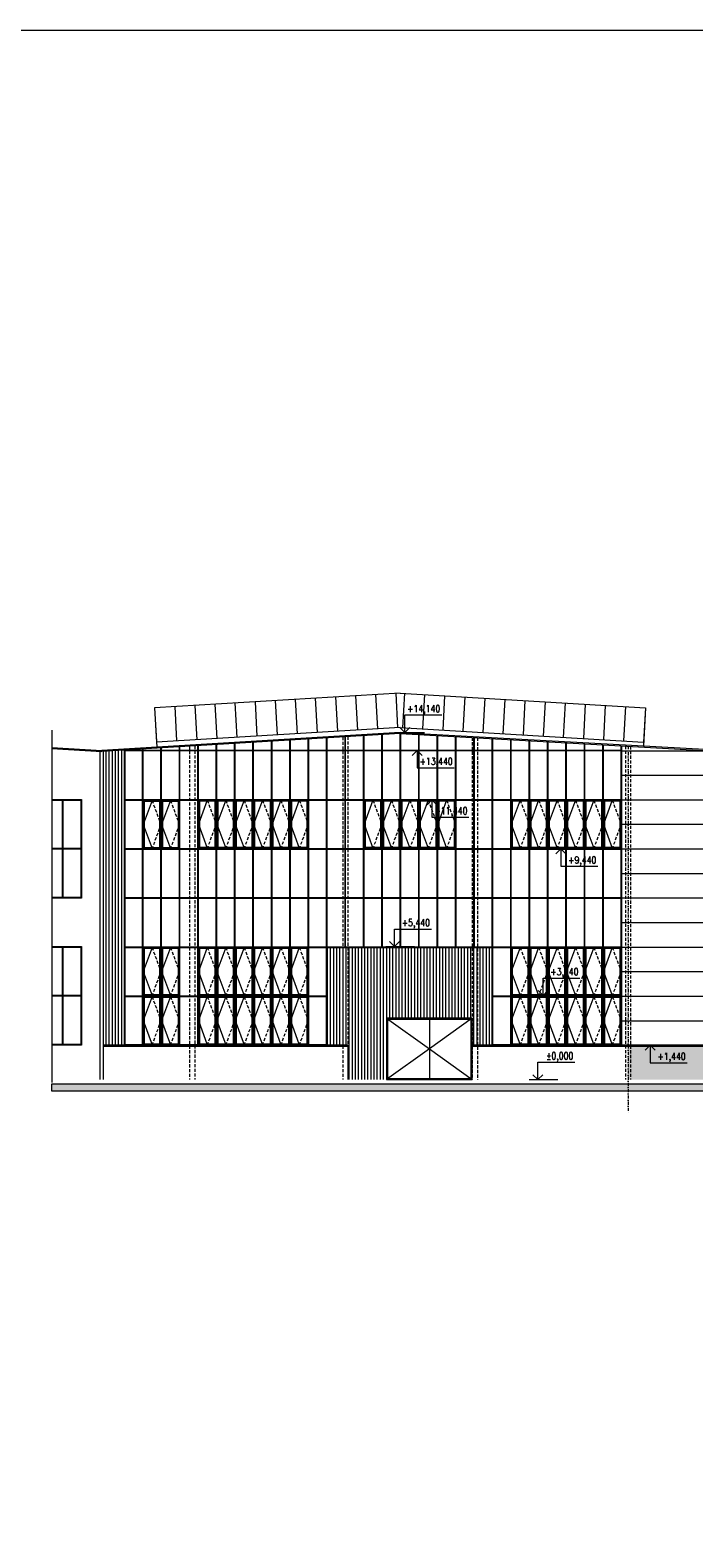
# Model space of a CAD drawing. Header units: millimetres. Extents: x -485339 to 286898, y -1189934 to 1602269.
# Tile 17 of 230: x -308784 to -281744, y -991302 to -929891. Entities that reach past the tile are written whole.
import ezdxf
from ezdxf.enums import TextEntityAlignment as Align

# ---------------------------------------------------------------- set-up
doc = ezdxf.new("R2010")
doc.units = ezdxf.units.MM
doc.header["$LTSCALE"] = 10
doc.linetypes.add('DASHDOT', pattern=[25.4, 12.7, -6.35, 0, -6.35])
doc.linetypes.add('ČÁRKOVANÁ', pattern=[19.05, 12.7, -6.35])
doc.layers.get('Defpoints').update_dxf_attribs({"lineweight": 0})
for name, color, linetype, lineweight in [('N_čáry_obv.plášt', 212, 'Continuous', 18), ('N_čáry_plné', 10, 'Continuous', 18), ('N_šrary', 10, 'Continuous', 18), ('St__otvory_dveře', 40, 'Continuous', 18), ('St_kóty_výškové', 132, 'Continuous', 18), ('St_otvory_okna', 40, 'Continuous', 18), ('St_sloupy_opláštění_pohled', 25, 'ČÁRKOVANÁ', 18), ('St_čáry_obrys', 5, 'Continuous', 35), ('St_čáry_plné', 250, 'Continuous', 18), ('St_šrafy', 250, 'Continuous', 18)]:
    doc.layers.add(name, color=color, linetype=linetype, lineweight=lineweight)
doc.styles.add('ROMANS', font='romans.shx', dxfattribs={"width": 0.8})
pattern_1 = [(90, (0, -264741.41), (-127, 8e-15), [])]

# ---------------------------------------------------------------- blocks, each defined once
blk = doc.blocks.new('*U5635')
at = {"layer": 'St_otvory_okna'}
for points in [[(-12.5, -5875), (-12.5, 6087.5)], [(12.5, -5875), (12.5, 6087.5)]]:
    blk.add_lwpolyline(points, dxfattribs=at)
blk = doc.blocks.new('*U5634')
at = {"layer": 'St_otvory_okna'}
for p in [(0, 0), (750, 0), (1500, 0), (2250, 0), (3000, 0), (3750, 0), (4500, 0), (5250, 0), (6000, 0), (6750, 0), (7500, 0)]:
    blk.add_blockref('*U5635', p, dxfattribs=at)
blk = doc.blocks.new('*U5637')
at = {"layer": 'St_otvory_okna'}
for points in [[(-368.75, 12.5), (356.25, 12.5)], [(-368.75, -12.5), (356.25, -12.5)]]:
    blk.add_lwpolyline(points, dxfattribs=at)
blk = doc.blocks.new('*U5636')
at = {"layer": 'St_otvory_okna'}
for p in [(0, 8000), (750, 8000), (1500, 8000), (2250, 8000), (3000, 8000), (3750, 8000), (4500, 8000), (5250, 8000), (6000, 8000), (6750, 8000), (7500, 8000), (0, 6000), (750, 6000), (1500, 6000), (2250, 6000), (3000, 6000), (3750, 6000), (4500, 6000), (5250, 6000), (6000, 6000), (6750, 6000), (7500, 6000), (0, 4000), (750, 4000), (1500, 4000), (2250, 4000), (3000, 4000), (3750, 4000), (4500, 4000), (5250, 4000), (6000, 4000), (6750, 4000), (7500, 4000), (0, 2000), (750, 2000), (1500, 2000), (2250, 2000), (3000, 2000), (3750, 2000), (4500, 2000), (5250, 2000), (6000, 2000), (6750, 2000), (7500, 2000), (0, 0), (750, 0), (1500, 0), (2250, 0), (3000, 0), (3750, 0), (4500, 0), (5250, 0), (6000, 0), (6750, 0), (7500, 0)]:
    blk.add_blockref('*U5637', p, dxfattribs=at)
blk = doc.blocks.new('*U5641')
at = {"layer": 'St_otvory_okna'}
for points in [[(-12.5, -3881.25), (-12.5, 4093.75)], [(12.5, -3881.25), (12.5, 4093.75)]]:
    blk.add_lwpolyline(points, dxfattribs=at)
blk = doc.blocks.new('*U5640')
at = {"layer": 'St_otvory_okna'}
for p in [(0, 0), (750, 0), (1500, 0), (2250, 0), (3000, 0), (3750, 0), (4500, 0), (5250, 0)]:
    blk.add_blockref('*U5641', p, dxfattribs=at)
blk = doc.blocks.new('*U5645')
at = {"layer": 'St_otvory_okna'}
for points in [[(-362.5, 12.5), (362.5, 12.5)], [(-362.5, -12.5), (362.5, -12.5)]]:
    blk.add_lwpolyline(points, dxfattribs=at)
blk = doc.blocks.new('*U5644')
at = {"layer": 'St_otvory_okna'}
for p in [(0, 4000), (750, 4000), (1500, 4000), (2250, 4000), (3000, 4000), (3750, 4000), (4500, 4000), (5250, 4000), (6000, 4000), (0, 2000), (750, 2000), (1500, 2000), (2250, 2000), (3000, 2000), (3750, 2000), (4500, 2000), (5250, 2000), (6000, 2000), (0, 0), (750, 0), (1500, 0), (2250, 0), (3000, 0), (3750, 0), (4500, 0), (5250, 0), (6000, 0)]:
    blk.add_blockref('*U5645', p, dxfattribs=at)
blk = doc.blocks.new('G$CE9516F89')
at = {"layer": 'St_otvory_okna', "color": 0}
for points in [[(0, 0), (725, 0), (725, 1962.5), (0, 1962.5)], [(40, 40), (685, 40), (685, 1922.5), (40, 1922.5)]]:
    blk.add_lwpolyline(points, close=True, dxfattribs=at)
blk.add_lwpolyline([(362.5, 1962.5), (0, 981.25), (362.5, 0)], dxfattribs=at)
at = {"layer": 'St_otvory_okna', "color": 0, "linetype": 'ČÁRKOVANÁ'}
blk.add_lwpolyline([(362.5, 1962.5), (725, 981.25), (362.5, 0)], dxfattribs=at)
blk = doc.blocks.new('*U5647')
at = {"layer": 'St_otvory_okna'}
blk.add_blockref('G$CE9516F89', (-362.5, -981.25), dxfattribs=at)
blk = doc.blocks.new('*U5646')
at = {"layer": 'St__otvory_dveře'}
for p in [(-3750, 2000), (-3750, 0)]:
    blk.add_blockref('*U5647', p, dxfattribs=at)
at = {"layer": 'St_otvory_okna'}
for p in [(-3000, 2000), (-2250, 2000), (-1500, 2000), (-750, 2000), (0, 2000), (-3000, 0), (-2250, 0), (-1500, 0), (-750, 0), (0, 0)]:
    blk.add_blockref('*U5647', p, dxfattribs=at)
blk = doc.blocks.new('*U5649')
at = {"layer": 'St_otvory_okna'}
blk.add_blockref('G$CE9516F89', (-362.5, -981.25), dxfattribs=at)
blk = doc.blocks.new('*U5648')
at = {"layer": 'St__otvory_dveře'}
for p in [(-3750, 2000), (-3750, 0)]:
    blk.add_blockref('*U5649', p, dxfattribs=at)
at = {"layer": 'St_otvory_okna'}
for p in [(-3000, 2000), (-2250, 2000), (-1500, 2000), (-750, 2000), (0, 2000), (-3000, 0), (-2250, 0), (-1500, 0), (-750, 0), (0, 0)]:
    blk.add_blockref('*U5649', p, dxfattribs=at)
blk = doc.blocks.new('*U5651')
at = {"layer": 'St_otvory_okna'}
blk.add_blockref('G$CE9516F89', (-362.5, -981.25), dxfattribs=at)
blk = doc.blocks.new('*U5650')
at = {"layer": 'St_otvory_okna'}
for p in [(-3750, 0), (-3000, 0), (-2250, 0), (-1500, 0), (-750, 0), (0, 0)]:
    blk.add_blockref('*U5651', p, dxfattribs=at)
blk = doc.blocks.new('*U5653')
at = {"layer": 'St_otvory_okna'}
blk.add_blockref('G$CE9516F89', (-362.5, -981.25), dxfattribs=at)
blk = doc.blocks.new('*U5652')
at = {"layer": 'St_otvory_okna'}
for p in [(-750, 0), (0, 0)]:
    blk.add_blockref('*U5653', p, dxfattribs=at)
blk = doc.blocks.new('*U5655')
at = {"layer": 'St_otvory_okna'}
blk.add_blockref('G$CE9516F89', (-362.5, -981.25), dxfattribs=at)
blk = doc.blocks.new('*U5654')
at = {"layer": 'St_otvory_okna'}
for p in [(-3000, 0), (-2250, 0), (-1500, 0), (-750, 0), (0, 0)]:
    blk.add_blockref('*U5655', p, dxfattribs=at)
blk = doc.blocks.new('*U5657')
at = {"layer": 'St_otvory_okna'}
blk.add_blockref('G$CE9516F89', (-362.5, -981.25), dxfattribs=at)
blk = doc.blocks.new('*U5656')
at = {"layer": 'St_otvory_okna'}
for p in [(-3750, 0), (-3000, 0), (-2250, 0), (-1500, 0), (-750, 0), (0, 0)]:
    blk.add_blockref('*U5657', p, dxfattribs=at)
blk = doc.blocks.new('*U5671')
at = {"layer": 'St_otvory_okna'}
blk.add_blockref('G$CE9516F89', (-362.5, -981.25), dxfattribs=at)
blk = doc.blocks.new('*U5670')
at = {"layer": 'St_otvory_okna'}
for p in [(-750, 0), (0, 0)]:
    blk.add_blockref('*U5671', p, dxfattribs=at)
blk = doc.blocks.new('*U5673')
at = {"layer": 'St_otvory_okna'}
blk.add_blockref('G$CE9516F89', (-362.5, -981.25), dxfattribs=at)
blk = doc.blocks.new('*U5672')
at = {"layer": 'St_otvory_okna'}
for p in [(-750, 0), (0, 0)]:
    blk.add_blockref('*U5673', p, dxfattribs=at)
blk = doc.blocks.new('G$C901D1BF7')
at = {"layer": 'St__otvory_dveře'}
for points in [[(-3500, 0), (0, 0), (0, 2500), (-3500, 2500)], [(-3450, 50), (-50, 50), (-50, 2450), (-3450, 2450)]]:
    blk.add_lwpolyline(points, close=True, dxfattribs=at)
for points in [[(-3500, 2500), (-1750, 1250), (-3500, 0)], [(-1750, 2500), (-1750, 0)], [(0, 2500), (-1750, 1250), (0, 0)]]:
    blk.add_lwpolyline(points, dxfattribs=at)
blk = doc.blocks.new('*U5679')
at = {"layer": 'St_čáry_plné'}
blk.add_lwpolyline([(0, 0), (-7, 1403)], dxfattribs=at)
blk = doc.blocks.new('*U5678')
at = {"layer": 'St_čáry_plné', "rotation": 176.5599197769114}
for p in [(-293536, -956902), (-292717, -956951), (-291899, -957001), (-291080, -957050), (-290262, -957099), (-289443, -957148), (-288625, -957197), (-287806, -957247), (-286988, -957296), (-286169, -957345), (-285351, -957394), (-284532, -957443), (-283714, -957493)]:
    blk.add_blockref('*U5679', p, dxfattribs=at)
blk = doc.blocks.new('*U5681')
at = {"layer": 'St_čáry_plné'}
blk.add_lwpolyline([(0, 0), (-6, -1403)], dxfattribs=at)
blk = doc.blocks.new('*U5680')
at = {"layer": 'St_čáry_plné', "rotation": 3.440080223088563}
for p in [(-301258, -957345), (-300440, -957296), (-299621, -957247), (-298803, -957197), (-297984, -957148), (-297166, -957099), (-296347, -957050), (-295529, -957001), (-294710, -956951), (-293891, -956902), (-303714, -957493), (-302895, -957443), (-302077, -957394)]:
    blk.add_blockref('*U5681', p, dxfattribs=at)
blk = doc.blocks.new('*U3985')
at = {"color": 0, "linetype": 'ByBlock', "lineweight": -2}
blk.add_line((3, 0), (-7, 0), dxfattribs=at)
for points in [[(0, 0), (0, 6.12), (0, 6.12), (-13, 6.12)], [(1.75, 1.75), (0, 0), (-1.75, 1.75)]]:
    blk.add_lwpolyline(points, dxfattribs=at)
at = {"color": 0, "linetype": 'ByBlock', "lineweight": -2, "style": 'ROMANS', "width": 0.8}
for tag, p in [('VYSKA', (-3.45, 9.62)), ('POPIS_001', (-12.5, 5.12))]:
    blk.add_attdef(tag, text='', height=2.5, dxfattribs=at).set_placement(p, align=Align.TOP_RIGHT)
blk = doc.blocks.new('*U4032')
at = {"color": 0, "linetype": 'ByBlock', "lineweight": -2}
blk.add_line((3, 0), (-7, 0), dxfattribs=at)
for points in [[(0, 0), (0, -6.12), (0, -6.12), (-13, -6.12)], [(1.75, -1.75), (0, 0), (-1.75, -1.75)]]:
    blk.add_lwpolyline(points, dxfattribs=at)
at = {"color": 0, "linetype": 'ByBlock', "lineweight": -2, "style": 'ROMANS', "width": 0.8}
for tag, p in [('VYSKA', (-3.45, -2.62)), ('POPIS_001', (-12.5, -7.13))]:
    blk.add_attdef(tag, text='', height=2.5, dxfattribs=at).set_placement(p, align=Align.TOP_RIGHT)
blk = doc.blocks.new('*U4033')
at = {"color": 0, "linetype": 'ByBlock', "lineweight": -2}
blk.add_line((3, 0), (-7, 0), dxfattribs=at)
for points in [[(0, 0), (0, 6.12), (0, 6.12), (-13, 6.12)], [(1.75, 1.75), (0, 0), (-1.75, 1.75)]]:
    blk.add_lwpolyline(points, dxfattribs=at)
at = {"color": 0, "linetype": 'ByBlock', "lineweight": -2, "style": 'ROMANS', "width": 0.8}
for tag, p in [('VYSKA', (-3.45, 9.62)), ('POPIS_001', (-12.5, 5.12))]:
    blk.add_attdef(tag, text='', height=2.5, dxfattribs=at).set_placement(p, align=Align.TOP_RIGHT)
blk = doc.blocks.new('*U4034')
at = {"color": 0, "linetype": 'ByBlock', "lineweight": -2}
blk.add_line((3, 0), (-7, 0), dxfattribs=at)
for points in [[(0, 0), (0, -6.12), (0, -6.12), (-13, -6.12)], [(1.75, -1.75), (0, 0), (-1.75, -1.75)]]:
    blk.add_lwpolyline(points, dxfattribs=at)
at = {"color": 0, "linetype": 'ByBlock', "lineweight": -2, "style": 'ROMANS', "width": 0.8}
for tag, p in [('VYSKA', (-3.45, -2.62)), ('POPIS_001', (-12.5, -7.13))]:
    blk.add_attdef(tag, text='', height=2.5, dxfattribs=at).set_placement(p, align=Align.TOP_RIGHT)

msp = doc.modelspace()

# ---------------------------------------------------------------- hatches: boundary and pattern name
at = {"layer": 'N_šrary'}
h = msp.add_hatch(dxfattribs=at)
h.set_pattern_fill('AR-SAND', color=256, scale=5)
h.paths.add_polyline_path([(-247600, -971288.5), (-284425, -971288.5), (-284425, -972638.5), (-251701.1, -972638.5), (-251353.6, -972638.5), (-250542.8, -972638.5), (-247600, -972638.5)])
h.paths.add_polyline_path([(-251180.6, -971451.3), (-249833.4, -971451.3), (-249833.4, -971940.8), (-251180.6, -971940.8)], flags=16)
at = {"layer": 'St_šrafy'}
h = msp.add_hatch(dxfattribs=at)
h.set_pattern_fill('ANSI31', color=252, scale=40, angle=135)
h.set_pattern_definition(pattern_1)
h.paths.add_polyline_path([(-304955.4, -971238.5), (-305802.8, -971238.5), (-305802.8, -959271.5), (-304955.4, -959220.5), (-304955.4, -959226)])
h = msp.add_hatch(dxfattribs=at)
h.set_pattern_fill('ANSI31', color=252, scale=40, angle=135)
h.set_pattern_definition(pattern_1)
h.paths.add_polyline_path([(-295840, -971238.5), (-296680.4, -971238.5), (-296680.4, -971213.5), (-296680.4, -967251), (-289955.4, -967251), (-289955.4, -971238.5), (-290770, -971238.5), (-290770, -970138.5), (-294270, -970138.5), (-294270, -972638.5), (-295840, -972635.9)])
h = msp.add_hatch(color=256, dxfattribs=at)
h.dxf.hatch_style = 1
h.paths.add_polyline_path([(-307896.1, -972813.5), (-237074.4, -972813.5), (-237074.4, -973113.5), (-307896.1, -973113.5)])

# ---------------------------------------------------------------- linework, layer by layer
at = {"layer": 'Defpoints'}
msp.add_lwpolyline([(-480994, -929890.9), (286897.8, -929890.9), (286897.8, -1189933.9), (-480994, -1189933.9)], close=True, dxfattribs=at)
msp.add_lwpolyline([(-307896.1, -958403.8), (-307896.1, -972759.1)], dxfattribs=at)
at = {"layer": 'N_čáry_obv.plášt'}
for points in [[(-284680.4, -959238.5), (-257380.6, -959238.5)], [(-284680.4, -960238.5), (-240745.3, -960238.5)], [(-284680.4, -961238.5), (-238845, -961238.5)], [(-284680.4, -962238.5), (-238845, -962238.5)], [(-284680.4, -963238.5), (-238845, -963238.5)], [(-284680.4, -964238.5), (-238845, -964238.5)], [(-284680.4, -965238.5), (-238845, -965238.5)], [(-284680.4, -966238.5), (-238845, -966238.5)], [(-284680.4, -967238.5), (-254080, -967238.5)], [(-284680.4, -968238.5), (-254080, -968238.5)], [(-284680.4, -969238.5), (-254080, -969238.5)], [(-284680.4, -970238.5), (-278080, -970238.5)], [(-284680.4, -971238.5), (-254080, -971238.5)]]:
    msp.add_lwpolyline(points, dxfattribs=at)
at = {"layer": 'N_čáry_plné'}
msp.add_lwpolyline([(-271840, -971288.5), (-290770, -971288.5)], dxfattribs=at)
at = {"layer": 'St_otvory_okna'}
for points in [[(-294455.4, -959251), (-294455.4, -958589.3)], [(-294430.4, -959251), (-294430.4, -958587.8)], [(-293705.4, -959251), (-293705.4, -958544.6)], [(-293680.4, -959251), (-293680.4, -958545.9)], [(-292955.4, -959251), (-292955.4, -958585.8)], [(-292930.4, -959251), (-292930.4, -958587.2)], [(-284680.4, -959226), (-304955.4, -959226), (-304955.4, -971238.5), (-296680.4, -971238.5), (-296680.4, -971213.5)], [(-304205.4, -959251), (-304205.4, -959175.4)], [(-304180.4, -959251), (-304180.4, -959173.9)], [(-303455.4, -959251), (-303455.4, -959130.4)], [(-303430.4, -959251), (-303430.4, -959128.9)], [(-302705.4, -959251), (-302705.4, -959085.3)], [(-302680.4, -959251), (-302680.4, -959083.8)], [(-301955.4, -959251), (-301955.4, -959040.2)], [(-301930.4, -959251), (-301930.4, -959038.7)], [(-301205.4, -959251), (-301205.4, -958995.1)], [(-301180.4, -959251), (-301180.4, -958993.6)], [(-300455.4, -959251), (-300455.4, -958950)], [(-300430.4, -959251), (-300430.4, -958948.5)], [(-299705.4, -959251), (-299705.4, -958904.9)], [(-299680.4, -959251), (-299680.4, -958903.4)], [(-298955.4, -959251), (-298955.4, -958859.8)], [(-298930.4, -959251), (-298930.4, -958858.3)], [(-298205.4, -959251), (-298205.4, -958814.8)], [(-298180.4, -959251), (-298180.4, -958813.3)], [(-297455.4, -959251), (-297455.4, -958769.7)], [(-297430.4, -959251), (-297430.4, -958768.2)], [(-296705.4, -959251), (-296705.4, -958724.6)], [(-296680.4, -959251), (-296680.4, -958723.1)], [(-295955.4, -959251), (-295955.4, -958679.5)], [(-295930.4, -959251), (-295930.4, -958678)], [(-295205.4, -959251), (-295205.4, -958634.4)], [(-295180.4, -959251), (-295180.4, -958632.9)], [(-292205.4, -959251), (-292205.4, -958627.1)], [(-292180.4, -959251), (-292180.4, -958628.5)], [(-291455.4, -959251), (-291455.4, -958668.4)], [(-291430.4, -959251), (-291430.4, -958669.7)], [(-290705.4, -959251), (-290705.4, -958709.6)], [(-290680.4, -959251), (-290680.4, -958711)], [(-289955.4, -959251), (-289955.4, -958750.9)], [(-289930.4, -959251), (-289930.4, -958752.2)], [(-289205.4, -959251), (-289205.4, -958792.1)], [(-289180.4, -959251), (-289180.4, -958793.5)], [(-288455.4, -959251), (-288455.4, -958833.4)], [(-288430.4, -959251), (-288430.4, -958834.8)], [(-287705.4, -959251), (-287705.4, -958874.6)], [(-287680.4, -959251), (-287680.4, -958876)], [(-286955.4, -959251), (-286955.4, -958915.9)], [(-286930.4, -959251), (-286930.4, -958917.3)], [(-286205.4, -959251), (-286205.4, -958957.2)], [(-286180.4, -959251), (-286180.4, -958958.5)], [(-285455.4, -959251), (-285455.4, -958998.4)], [(-285430.4, -959251), (-285430.4, -958999.8)], [(-284705.4, -959251), (-284705.4, -959039.7)], [(-284680.4, -959251), (-284680.4, -959041.1)], [(-284680.4, -959251), (-304930.4, -959251), (-304930.4, -971213.5), (-296680.4, -971213.5)], [(-289955.4, -971213.5), (-289955.4, -959251)], [(-289930.4, -971213.5), (-289930.4, -959251)], [(-289205.4, -971213.5), (-289205.4, -959251)], [(-289180.4, -971213.5), (-289180.4, -959251)], [(-288455.4, -971213.5), (-288455.4, -959251)], [(-288430.4, -971213.5), (-288430.4, -959251)], [(-287705.4, -971213.5), (-287705.4, -959251)], [(-287680.4, -971213.5), (-287680.4, -959251)], [(-286955.4, -971213.5), (-286955.4, -959251)], [(-286930.4, -971213.5), (-286930.4, -959251)], [(-286205.4, -971213.5), (-286205.4, -959251)], [(-286180.4, -971213.5), (-286180.4, -959251)], [(-285455.4, -971213.5), (-285455.4, -959251)], [(-285430.4, -971213.5), (-285430.4, -959251)], [(-284705.4, -971213.5), (-284705.4, -959251)], [(-284680.4, -971213.5), (-284680.4, -959251)], [(-307896.1, -961226), (-306691.6, -961226), (-306691.6, -965251), (-307896.1, -965251)], [(-307896.1, -961251), (-306716.6, -961251), (-306716.6, -965226), (-307896.1, -965226)], [(-307466.6, -965226), (-307466.6, -961251)], [(-307441.6, -965226), (-307441.6, -961251)], [(-289930.4, -961226), (-289205.4, -961226)], [(-289930.4, -961251), (-289205.4, -961251)], [(-289180.4, -961226), (-288455.4, -961226)], [(-289180.4, -961251), (-288455.4, -961251)], [(-288430.4, -961226), (-287705.4, -961226)], [(-288430.4, -961251), (-287705.4, -961251)], [(-287680.4, -961226), (-286955.4, -961226)], [(-287680.4, -961251), (-286955.4, -961251)], [(-286930.4, -961226), (-286205.4, -961226)], [(-286930.4, -961251), (-286205.4, -961251)], [(-286180.4, -961226), (-285455.4, -961226)], [(-286180.4, -961251), (-285455.4, -961251)], [(-285430.4, -961226), (-284705.4, -961226)], [(-285430.4, -961251), (-284705.4, -961251)], [(-306716.6, -963226), (-307896.1, -963226)], [(-306716.6, -963251), (-307896.1, -963251)], [(-289930.4, -963226), (-289205.4, -963226)], [(-289930.4, -963251), (-289205.4, -963251)], [(-289180.4, -963226), (-288455.4, -963226)], [(-289180.4, -963251), (-288455.4, -963251)], [(-288430.4, -963226), (-287705.4, -963226)], [(-288430.4, -963251), (-287705.4, -963251)], [(-287680.4, -963226), (-286955.4, -963226)], [(-287680.4, -963251), (-286955.4, -963251)], [(-286930.4, -963226), (-286205.4, -963226)], [(-286930.4, -963251), (-286205.4, -963251)], [(-286180.4, -963226), (-285455.4, -963226)], [(-286180.4, -963251), (-285455.4, -963251)], [(-285430.4, -963226), (-284705.4, -963226)], [(-285430.4, -963251), (-284705.4, -963251)], [(-289930.4, -965226), (-289205.4, -965226)], [(-289930.4, -965251), (-289205.4, -965251)], [(-289180.4, -965226), (-288455.4, -965226)], [(-289180.4, -965251), (-288455.4, -965251)], [(-288430.4, -965226), (-287705.4, -965226)], [(-288430.4, -965251), (-287705.4, -965251)], [(-287680.4, -965226), (-286955.4, -965226)], [(-287680.4, -965251), (-286955.4, -965251)], [(-286930.4, -965226), (-286205.4, -965226)], [(-286930.4, -965251), (-286205.4, -965251)], [(-286180.4, -965226), (-285455.4, -965226)], [(-286180.4, -965251), (-285455.4, -965251)], [(-285430.4, -965226), (-284705.4, -965226)], [(-285430.4, -965251), (-284705.4, -965251)], [(-307896.1, -967213.5), (-306691.6, -967213.5), (-306691.6, -971238.5), (-307896.1, -971238.5)], [(-307896.1, -967238.5), (-306716.6, -967238.5), (-306716.6, -971213.5), (-307896.1, -971213.5)], [(-307466.6, -971213.5), (-307466.6, -967238.5)], [(-307441.6, -971213.5), (-307441.6, -967238.5)], [(-296680.4, -967226), (-289955.4, -967226)], [(-296680.4, -967251), (-289955.4, -967251)], [(-289930.4, -967226), (-289205.4, -967226)], [(-289930.4, -967251), (-289205.4, -967251)], [(-289180.4, -967226), (-288455.4, -967226)], [(-289180.4, -967251), (-288455.4, -967251)], [(-288430.4, -967226), (-287705.4, -967226)], [(-288430.4, -967251), (-287705.4, -967251)], [(-287680.4, -967226), (-286955.4, -967226)], [(-287680.4, -967251), (-286955.4, -967251)], [(-286930.4, -967226), (-286205.4, -967226)], [(-286930.4, -967251), (-286205.4, -967251)], [(-286180.4, -967226), (-285455.4, -967226)], [(-286180.4, -967251), (-285455.4, -967251)], [(-285430.4, -967226), (-284705.4, -967226)], [(-285430.4, -967251), (-284705.4, -967251)], [(-306716.6, -969213.5), (-307896.1, -969213.5)], [(-306716.6, -969238.5), (-307896.1, -969238.5)], [(-289930.4, -969226), (-289205.4, -969226)], [(-289930.4, -969251), (-289205.4, -969251)], [(-289180.4, -969226), (-288455.4, -969226)], [(-289180.4, -969251), (-288455.4, -969251)], [(-288430.4, -969226), (-287705.4, -969226)], [(-288430.4, -969251), (-287705.4, -969251)], [(-287680.4, -969226), (-286955.4, -969226)], [(-287680.4, -969251), (-286955.4, -969251)], [(-286930.4, -969226), (-286205.4, -969226)], [(-286930.4, -969251), (-286205.4, -969251)], [(-286180.4, -969226), (-285455.4, -969226)], [(-286180.4, -969251), (-285455.4, -969251)], [(-285430.4, -969226), (-284705.4, -969226)], [(-285430.4, -969251), (-284705.4, -969251)], [(-289955.4, -971213.5), (-284680.4, -971213.5)], [(-289955.4, -971213.5), (-289955.4, -971238.5)]]:
    msp.add_lwpolyline(points, dxfattribs=at)
at = {"layer": 'St_sloupy_opláštění_pohled'}
for points in [[(-302290, -959060.3), (-302290, -972635.9)], [(-302080, -959047.7), (-302080, -972635.9)], [(-296050, -958685.2), (-296050, -972635.9)], [(-295840, -958672.6), (-295840, -972635.9)], [(-290770, -958706.1), (-290770, -972638.5)], [(-290560, -958717.6), (-290560, -972635.9)], [(-284530, -959049.3), (-284530, -972635.9)], [(-284320, -959060.9), (-284320, -972635.9)]]:
    msp.add_lwpolyline(points, dxfattribs=at)
at = {"layer": 'St_sloupy_opláštění_pohled', "linetype": 'DASHDOT'}
msp.add_lwpolyline([(-284425, -959049.2), (-284425, -973992.2)], dxfattribs=at)
at = {"layer": 'St_čáry_obrys', "const_width": 10}
msp.add_lwpolyline([(-307896.1, -972638.5), (-237074.4, -972638.5)], dxfattribs=at)
at = {"layer": 'St_čáry_plné'}
for points in [[(-293713.7, -956891.4), (-303713.7, -957492.6)], [(-293713.7, -956891.4), (-283713.7, -957492.6)], [(-303713.7, -957492.6), (-303626.7, -959090.2)], [(-283713.7, -957492.6), (-283798, -959039.8)], [(-293708.2, -958494.3), (-305862, -959224.9)], [(-293708.1, -958544.4), (-305862, -959275)], [(-293713.7, -958296.5), (-303637.4, -958893.1)], [(-293713.7, -958296.5), (-283790, -958893.1)], [(-293708.2, -958494.3), (-281315.1, -959176.1)], [(-293708.1, -958544.4), (-281317.9, -959226)], [(-307896.1, -959102.7), (-305862, -959224.9)], [(-307896.1, -959152.7), (-305862, -959275)], [(-305941.6, -959270.2), (-305941.6, -972638.5)], [(-305802.8, -959271.5), (-305802.8, -972638.5)], [(-295840, -971238.5), (-305802.8, -971238.5)], [(-295840, -971288.5), (-305802.8, -971288.5)], [(-295840, -971238.5), (-295840, -972638.5)], [(-271840, -971238.5), (-290770, -971238.5)]]:
    msp.add_lwpolyline(points, dxfattribs=at)
at = {"layer": 'St_šrafy'}
msp.add_lwpolyline([(-307896.1, -972813.5), (-237074.4, -972813.5), (-237074.4, -973113.5), (-307896.1, -973113.5)], close=True, dxfattribs=at)

# ---------------------------------------------------------------- block references
at = {"layer": 'St__otvory_dveře'}
msp.add_blockref('G$C901D1BF7', (-290770, -972638.5), dxfattribs=at)
at = {"layer": 'St_kóty_výškové'}
ref = msp.add_blockref('*U4033', (-293523.6, -958494.3), dxfattribs=dict(at, xscale=-115.8301158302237, yscale=115.8301158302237, zscale=115.8301158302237))
ref.add_attrib('VYSKA', '+14,140', dxfattribs={"layer": '0', "color": 0, "linetype": 'ByBlock', "lineweight": -2, "height": 289.58, "style": 'ROMANS', "width": 0.8}).set_placement((-292075.8, -957379.5), align=Align.TOP_RIGHT)
ref = msp.add_blockref('*U4034', (-293016.2, -959226), dxfattribs=dict(at, xscale=-115.8301158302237, yscale=115.8301158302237, zscale=115.8301158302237))
ref.add_attrib('VYSKA', '+13,440', dxfattribs={"layer": '0', "color": 0, "linetype": 'ByBlock', "lineweight": -2, "height": 289.58, "style": 'ROMANS', "width": 0.8}).set_placement((-291568.4, -959530.1), align=Align.TOP_RIGHT)
ref = msp.add_blockref('*U4034', (-292412.8, -961238.5), dxfattribs=dict(at, xscale=-115.8301158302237, yscale=115.8301158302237, zscale=115.8301158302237))
ref.add_attrib('VYSKA', '+11,440', dxfattribs={"layer": '0', "color": 0, "linetype": 'ByBlock', "lineweight": -2, "height": 289.58, "style": 'ROMANS', "width": 0.8}).set_placement((-290965, -961542.6), align=Align.TOP_RIGHT)
ref = msp.add_blockref('*U4034', (-287162.8, -963238.5), dxfattribs=dict(at, xscale=-115.8301158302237, yscale=115.8301158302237, zscale=115.8301158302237))
ref.add_attrib('VYSKA', '+9,440', dxfattribs={"layer": '0', "color": 0, "linetype": 'ByBlock', "lineweight": -2, "height": 289.58, "style": 'ROMANS', "width": 0.8}).set_placement((-285715, -963542.6), align=Align.TOP_RIGHT)
ref = msp.add_blockref('*U4033', (-293941, -967213.5), dxfattribs=dict(at, xscale=-115.8301158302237, yscale=115.8301158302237, zscale=115.8301158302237))
ref.add_attrib('VYSKA', '+5,440', dxfattribs={"layer": '0', "color": 0, "linetype": 'ByBlock', "lineweight": -2, "height": 289.58, "style": 'ROMANS', "width": 0.8}).set_placement((-292493.2, -966098.7), align=Align.TOP_RIGHT)
ref = msp.add_blockref('*U4033', (-287890.1, -969213.5), dxfattribs=dict(at, xscale=-115.8301158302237, yscale=115.8301158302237, zscale=115.8301158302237))
ref.add_attrib('VYSKA', '+3,440', dxfattribs={"layer": '0', "color": 0, "linetype": 'ByBlock', "lineweight": -2, "height": 289.58, "style": 'ROMANS', "width": 0.8}).set_placement((-286442.3, -968098.7), align=Align.TOP_RIGHT)
ref = msp.add_blockref('*U3985', (-288101.6, -972638.5), dxfattribs=dict(at, xscale=-115.8301158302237, yscale=115.8301158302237, zscale=115.8301158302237))
ref.add_attrib('VYSKA', '%%P0,000', dxfattribs={"layer": '0', "color": 0, "linetype": 'ByBlock', "lineweight": -2, "height": 289.58, "style": 'ROMANS', "width": 0.8}).set_placement((-286653.8, -971523.7), align=Align.TOP_RIGHT)
ref = msp.add_blockref('*U4032', (-283524.1, -971238.5), dxfattribs=dict(at, xscale=-115.8301158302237, yscale=115.8301158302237, zscale=115.8301158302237))
ref.add_attrib('VYSKA', '+1,440', dxfattribs={"layer": '0', "color": 0, "linetype": 'ByBlock', "lineweight": -2, "height": 289.58, "style": 'ROMANS', "width": 0.8}).set_placement((-282076.3, -971542.6), align=Align.TOP_RIGHT)
at = {"layer": 'St_otvory_okna'}
for name, p in [('*U5634', (-304192.9, -965338.5)), ('*U5640', (-295942.9, -963344.8)), ('*U5636', (-304561.6, -969238.5)), ('*U5652', (-303067.9, -962244.8)), ('*U5650', (-297817.9, -962232.3)), ('*U5644', (-296317.9, -965238.5)), ('*U5654', (-291817.9, -962232.3)), ('*U5656', (-285067.9, -962232.3)), ('*U5672', (-303067.9, -968232.3)), ('*U5646', (-297817.9, -970232.3)), ('*U5648', (-285067.9, -970232.3)), ('*U5670', (-303067.9, -970232.3))]:
    msp.add_blockref(name, p, dxfattribs=at)
at = {"layer": 'St_čáry_plné'}
for name in ['*U5680', '*U5678']:
    msp.add_blockref(name, (0, 0), dxfattribs=at)

doc.saveas('drawing.dxf')
